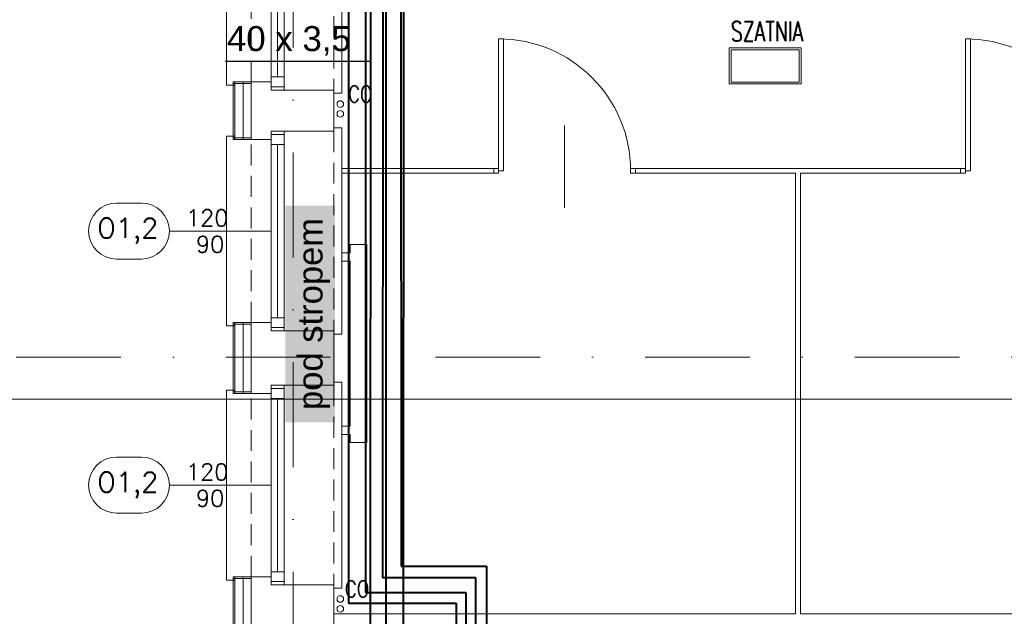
# Model space of a CAD drawing. Header units: millimetres. Extents: x -82287 to 177822, y -399756 to 0.
# Tile 137 of 228: x 51889 to 52486, y -196331 to -195970. Entities that reach past the tile are written whole.
import ezdxf
from ezdxf.enums import TextEntityAlignment as Align
from ezdxf.lldxf.tags import DXFTag

# ---------------------------------------------------------------- set-up
doc = ezdxf.new("R2010")
doc.units = ezdxf.units.MM
doc.header["$MEASUREMENT"] = 0
doc.linetypes.add('SUŁOSZOWA - PB 21 03$0$DASHDOT', pattern=[25.4, 12.7, -6.35, 0, -6.35])
doc.linetypes.add('SUŁOSZOWA - PB 21 03$0$HIDDEN', pattern=[9.525, 6.35, -3.175])
doc.layers.add('FL_XREF', color=252, linetype='Continuous')
doc.layers.add('IS_Grafika', color=7, linetype='SOLID')
for name, color, linetype, lineweight, true_color in [('IS_Ciepła_woda', 1, 'DASHDOT', 40, 0xff0000), ('IS_Cyrkulacja', 7, 'DASHWAVE', 40, 0x800080), ('IS_Zimna_woda', 5, 'SOLID', 40, 0x0000ff)]:
    doc.layers.add(name, color=color, linetype=linetype, lineweight=lineweight, true_color=true_color)
doc.layers.add('IS_Opisy_działek_Wodociag', color=7, linetype='SOLID', true_color=0x000000)
for name, color, linetype, lineweight in [('IS_Powrót', 5, 'DASH', 40), ('IS_Zasilanie', 1, 'SOLID', 40), ('SUŁOSZOWA - PB 21 03$0$!! 0_ Istn-okna', 251, 'Continuous', 0), ('SUŁOSZOWA - PB 21 03$0$!! 0_ Istn-sciany', 251, 'Continuous', 0), ('SUŁOSZOWA - PB 21 03$0$!! 0_ Istn-widok', 251, 'Continuous', 0), ('SUŁOSZOWA - PB 21 03$0$!! 0_Istn-armatura', 251, 'Continuous', 0), ('SUŁOSZOWA - PB 21 03$0$!! 0_Istn-cienka', 251, 'Continuous', 0), ('SUŁOSZOWA - PB 21 03$0$!! 0_Istn-grzejniki', 251, 'Continuous', 0), ('SUŁOSZOWA - PB 21 03$0$!! 0_Opis_okna', 251, 'Continuous', 0), ('SUŁOSZOWA - PB 21 03$0$!! 0_Opis_pom', 251, 'Continuous', 0), ('SUŁOSZOWA - PB 21 03$0$!! 0_Osie', 251, 'SUŁOSZOWA - PB 21 03$0$DASHDOT', 0), ('SUŁOSZOWA - PB 21 03$0$!! 1_ tynk zewn  - nowy', 251, 'Continuous', 0), ('SUŁOSZOWA - PB 21 03$0$!! 1_OPIS POM NOWE', 251, 'Continuous', 0), ('SUŁOSZOWA - PB 21 03$0$!! 2_ remont Ocieplenie', 251, 'SUŁOSZOWA - PB 21 03$0$ZIGZAG', 0), ('SUŁOSZOWA - PB 21 03$0$0-osie-liniA', 251, 'SUŁOSZOWA - PB 21 03$0$DASHDOT', 0)]:
    doc.layers.add(name, color=color, linetype=linetype, lineweight=lineweight)
doc.layers.add('SUŁOSZOWA - PB 21 03$0$!! 0_ramki', color=251, linetype='Continuous', lineweight=0, plot=False)
doc.styles.get("Standard").update_dxf_attribs({"font": 'arial.ttf'})
doc.styles.add('SUŁOSZOWA - PB 21 03$0$ARCHETYP', font='romans.shx', dxfattribs={"height": 15})
doc.styles.add('SUŁOSZOWA - PB 21 03$0$ARIAL', font='tahoma.ttf')
doc.styles.add('SUŁOSZOWA - PB 21 03$0$TXT', font='simplex.shx')
tags = doc.linetypes.add('DASH', pattern=[15, 10, -5]).pattern_tags.tags
tags[6:7] = [DXFTag(74, 4), DXFTag(75, 0), DXFTag(340, '0'), DXFTag(46, 0.0), DXFTag(50, 0.0), DXFTag(44, 0.0), DXFTag(45, 0.0)]
tags[4:5] = [DXFTag(74, 4), DXFTag(75, 0), DXFTag(340, '0'), DXFTag(46, 0.0), DXFTag(50, 0.0), DXFTag(44, 0.0), DXFTag(45, 0.0)]
tags = doc.linetypes.add('DASHDOT', pattern=[20, 10, -5, 0, -5]).pattern_tags.tags
tags[10:11] = [DXFTag(74, 4), DXFTag(75, 0), DXFTag(340, '0'), DXFTag(46, 0.0), DXFTag(50, 0.0), DXFTag(44, 0.0), DXFTag(45, 0.0)]
tags[8:9] = [DXFTag(74, 4), DXFTag(75, 0), DXFTag(340, '0'), DXFTag(46, 0.0), DXFTag(50, 0.0), DXFTag(44, 0.0), DXFTag(45, 0.0)]
tags[6:7] = [DXFTag(74, 4), DXFTag(75, 0), DXFTag(340, '0'), DXFTag(46, 0.0), DXFTag(50, 0.0), DXFTag(44, 0.0), DXFTag(45, 0.0)]
tags[4:5] = [DXFTag(74, 4), DXFTag(75, 0), DXFTag(340, '0'), DXFTag(46, 0.0), DXFTag(50, 0.0), DXFTag(44, 0.0), DXFTag(45, 0.0)]
tags = doc.linetypes.add('DASHWAVE', pattern='A,10,-5,-20,[138,IS_LineDef.shx,S=2,R=0,X=-20,Y=0],-5', length=40).pattern_tags.tags
tags[16:17] = [DXFTag(74, 4), DXFTag(75, 0), DXFTag(340, '0'), DXFTag(46, 0.0), DXFTag(50, 0.0), DXFTag(44, 0.0), DXFTag(45, 0.0)]
tags[6:7] = [DXFTag(74, 4), DXFTag(75, 0), DXFTag(340, '0'), DXFTag(46, 0.0), DXFTag(50, 0.0), DXFTag(44, 0.0), DXFTag(45, 0.0)]
tags[4:5] = [DXFTag(74, 4), DXFTag(75, 0), DXFTag(340, '0'), DXFTag(46, 0.0), DXFTag(50, 0.0), DXFTag(44, 0.0), DXFTag(45, 0.0)]
tags = doc.linetypes.add('SOLID', pattern=[10, 10, 0]).pattern_tags.tags
tags[6:7] = [DXFTag(74, 4), DXFTag(75, 0), DXFTag(340, '0'), DXFTag(46, 0.0), DXFTag(50, 0.0), DXFTag(44, 0.0), DXFTag(45, 0.0)]
tags[4:5] = [DXFTag(74, 4), DXFTag(75, 0), DXFTag(340, '0'), DXFTag(46, 0.0), DXFTag(50, 0.0), DXFTag(44, 0.0), DXFTag(45, 0.0)]
doc.linetypes.add('SUŁOSZOWA - PB 21 03$0$ZIGZAG', pattern='A,0.00254,-5.08,[131,ltypeshp.shx,S=5.08,R=0,X=-5.08,Y=0],-10.16,[131,ltypeshp.shx,S=5.08,R=180,X=5.08,Y=0],-5.08', length=20.32254)

# ---------------------------------------------------------------- blocks, each defined once
blk = doc.blocks.new('SUŁOSZOWA - PB 21 03$0$BLOK OSI')
at = {"layer": 'SUŁOSZOWA - PB 21 03$0$0-osie-liniA', "ltscale": 5}
for points in [[(51992.21, -199661.23), (51992.21, -193642.41)], [(51570.03, -196290.09), (53810.61, -196290.09)]]:
    blk.add_lwpolyline(points, dxfattribs=at)
blk = doc.blocks.new('SUŁOSZOWA - PB 21 03$0$1_ok-opis')
blk.add_line((0, 111.61), (0, 50))
for points in [[(-17, 128.61), (-17, 143.61)], [(17, 128.61), (17, 143.61)]]:
    blk.add_lwpolyline(points)
for centre, start, end in [((0, 143.61), 0, 180), ((0, 128.61), 180, 0)]:
    blk.add_arc(centre, 17, start, end)
at = {"style": 'SUŁOSZOWA - PB 21 03$0$ARCHETYP'}
for tag, height, rotation, p in [('NR', 12, 90, (0, 136.9)), ('NR', 12, 270, (0, 136.9)), ('SZEROKOŚĆ', 10, 90, (-8, 78.29)), ('WYSOKOŚĆ', 10, 270, (-8, 78.29)), ('SZEROKOŚĆ', 10, 270, (8, 78.29)), ('WYSOKOŚĆ', 10, 90, (8, 78.29))]:
    blk.add_attdef(tag, text='', height=height, rotation=rotation, dxfattribs=at).set_placement(p, align=Align.MIDDLE)
blk = doc.blocks.new('SUŁOSZOWA - PB 21 03')
at = {"layer": 'SUŁOSZOWA - PB 21 03$0$!! 0_ Istn-okna'}
for points in [[(51978.71142, -195944.0883), (51978.71142, -196065.0883)], [(51986.71142, -195944.0883), (51986.71142, -196065.0883)], [(51982.71142, -195952.0883), (51982.71142, -196057.0883)], [(51978.71142, -196090.0883), (51978.71142, -196211.0883)], [(51986.71142, -196090.0883), (51986.71142, -196211.0883)], [(51982.71142, -196098.0883), (51982.71142, -196203.0883)], [(51978.71142, -196244.0883), (51978.71142, -196365.0883)], [(51986.71142, -196244.0883), (51986.71142, -196365.0883)], [(51982.71142, -196252.0883), (51982.71142, -196357.0883)]]:
    blk.add_lwpolyline(points, dxfattribs=at)
for points in [[(51978.71142, -196057.0883), (51978.71142, -196063.0883), (51986.71142, -196063.0883), (51986.71142, -196057.0883)], [(51978.71142, -196092.0883), (51978.71142, -196098.0883), (51986.71142, -196098.0883), (51986.71142, -196092.0883)], [(51978.71142, -196203.0883), (51978.71142, -196209.0883), (51986.71142, -196209.0883), (51986.71142, -196203.0883)], [(51978.71142, -196246.0883), (51978.71142, -196252.0883), (51986.71142, -196252.0883), (51986.71142, -196246.0883)], [(51978.71142, -196357.0883), (51978.71142, -196363.0883), (51986.71142, -196363.0883), (51986.71142, -196357.0883)]]:
    blk.add_lwpolyline(points, close=True, dxfattribs=at)
at = {"layer": 'SUŁOSZOWA - PB 21 03$0$!! 0_ Istn-sciany'}
for points in [[(51966.71142, -196060.0883), (51966.71142, -196095.0883)], [(51978.71142, -196060.0883), (51966.71142, -196060.0883)], [(51978.71142, -196060.0883), (51978.71142, -196065.0883)], [(52016.71142, -196065.0883), (51978.71142, -196065.0883)], [(52016.71142, -196065.0883), (52016.71142, -196090.0883)], [(51978.71142, -196090.0883), (51978.71142, -196095.0883)], [(52016.71142, -196090.0883), (51978.71142, -196090.0883)], [(51978.71142, -196095.0883), (51966.71142, -196095.0883)], [(51966.71142, -196206.0883), (51966.71142, -196249.0883)], [(51978.71142, -196206.0883), (51966.71142, -196206.0883)], [(51978.71142, -196206.0883), (51978.71142, -196211.0883)], [(52016.71142, -196211.0883), (51978.71142, -196211.0883)], [(52016.71142, -196211.0883), (52016.71142, -196244.0883)], [(51978.71142, -196244.0883), (51978.71142, -196249.0883)], [(52016.71142, -196244.0883), (51978.71142, -196244.0883)], [(51978.71142, -196249.0883), (51966.71142, -196249.0883)], [(51966.71142, -196360.0883), (51966.71142, -196395.0883)], [(51978.71142, -196360.0883), (51966.71142, -196360.0883)], [(51978.71142, -196360.0883), (51978.71142, -196365.0883)], [(52016.71142, -196365.0883), (51978.71142, -196365.0883)], [(52016.71142, -196365.0883), (52016.71142, -196390.0883)]]:
    blk.add_lwpolyline(points, dxfattribs=at)
at = {"layer": 'SUŁOSZOWA - PB 21 03$0$!! 0_ Istn-widok'}
for p, q in [((52296.71142, -196115.5883), (52296.71142, -196382.5883)), ((52299.71142, -196115.5883), (52299.71142, -196382.5883))]:
    blk.add_line(p, q, dxfattribs=at)
for points in [[(52021.71142, -195942.0883), (52021.71142, -196067.0883)], [(51951.71142, -196062.0883), (51951.71142, -195947.0883)], [(51956.71142, -196062.0883), (51951.71142, -196062.0883)], [(52016.71142, -196067.0883), (52021.71142, -196067.0883)], [(52156.71142, -196086.5883), (52156.71142, -196136.5883)], [(51951.71142, -196208.0883), (51951.71142, -196093.0883)], [(51956.71142, -196093.0883), (51951.71142, -196093.0883)], [(52016.71142, -196088.0883), (52021.71142, -196088.0883)], [(52021.71142, -196088.0883), (52021.71142, -196213.0883)], [(52021.71142, -196112.5883), (52113.71142, -196112.5883)], [(52021.71142, -196115.5883), (52113.71142, -196115.5883)], [(52199.71142, -196112.5883), (52396.71142, -196112.5883)], [(52199.71142, -196115.5883), (52296.71142, -196115.5883)], [(52299.71142, -196115.5883), (52396.71142, -196115.5883)], [(51956.71142, -196208.0883), (51951.71142, -196208.0883)], [(52016.71142, -196213.0883), (52021.71142, -196213.0883)], [(52016.71142, -196242.0883), (52021.71142, -196242.0883)], [(52021.71142, -196242.0883), (52021.71142, -196367.0883)], [(51951.71142, -196362.0883), (51951.71142, -196247.0883)], [(51956.71142, -196247.0883), (51951.71142, -196247.0883)], [(51956.71142, -196362.0883), (51951.71142, -196362.0883)], [(52016.71142, -196367.0883), (52021.71142, -196367.0883)], [(52016.71142, -196382.5883), (52296.71142, -196382.5883)], [(52299.71142, -196382.5883), (52579.71142, -196382.5883)]]:
    blk.add_lwpolyline(points, dxfattribs=at)
for points in [[(52119.71142, -196034.0883), (52119.71142, -196114.0883), (52116.71142, -196114.0883), (52116.71142, -196034.0883)], [(52402.71142, -196034.0883), (52402.71142, -196114.0883), (52399.71142, -196114.0883), (52399.71142, -196034.0883)], [(52116.71142, -196112.5883), (52113.71142, -196112.5883), (52113.71142, -196115.5883), (52116.71142, -196115.5883)], [(52196.71142, -196112.5883), (52199.71142, -196112.5883), (52199.71142, -196115.5883), (52196.71142, -196115.5883)], [(52399.71142, -196112.5883), (52396.71142, -196112.5883), (52396.71142, -196115.5883), (52399.71142, -196115.5883)]]:
    blk.add_lwpolyline(points, close=True, dxfattribs=at)
for centre in [(52116.71142, -196114.0883), (52399.71142, -196114.0883)]:
    blk.add_arc(centre, 80, 0.00000004, 90.00000004, dxfattribs=at)
at = {"layer": 'SUŁOSZOWA - PB 21 03$0$!! 0_Istn-armatura'}
for centre in [(52020.71142, -196073.5883), (52020.71142, -196079.5883), (52020.71142, -196373.5883), (52020.71142, -196379.5883)]:
    blk.add_circle(centre, 2, dxfattribs=at)
at = {"layer": 'SUŁOSZOWA - PB 21 03$0$!! 0_Istn-cienka', "linetype": 'SUŁOSZOWA - PB 21 03$0$HIDDEN', "ltscale": 2}
for points in [[(51966.71142, -196060.0883), (51966.71142, -195949.0883)], [(52016.71142, -195944.0883), (52016.71142, -196065.0883)], [(52016.71142, -196090.0883), (52016.71142, -196211.0883)], [(51966.71142, -196206.0883), (51966.71142, -196095.0883)], [(52016.71142, -196244.0883), (52016.71142, -196365.0883)], [(51966.71142, -196360.0883), (51966.71142, -196249.0883)]]:
    blk.add_lwpolyline(points, dxfattribs=at)
at = {"layer": 'SUŁOSZOWA - PB 21 03$0$!! 0_Istn-grzejniki'}
blk.add_lwpolyline([(52021.71142, -196163.79361), (52026.71142, -196163.79361), (52026.71142, -196158.79361), (52036.71142, -196158.79361), (52036.71142, -196278.79361), (52026.71142, -196278.79361), (52026.71142, -196273.79361), (52021.71142, -196273.79361), (52021.71142, -196268.79361), (52026.71142, -196268.79361), (52026.71142, -196168.79361), (52021.71142, -196168.79361)], close=True, dxfattribs=at)
at = {"layer": 'SUŁOSZOWA - PB 21 03$0$!! 0_Opis_pom', "ltscale": 0.7}
for points in [[(52256.54875, -196061.36297), (52300.06875, -196061.36297), (52300.06875, -196039.60297), (52256.54875, -196039.60297)], [(52257.63675, -196060.27497), (52298.98075, -196060.27497), (52298.98075, -196040.69097), (52257.63675, -196040.69097)]]:
    blk.add_lwpolyline(points, close=True, dxfattribs=at)
at = {"layer": 'SUŁOSZOWA - PB 21 03$0$!! 0_ramki'}
blk.add_lwpolyline([(48565.42916, -193282.57641), (52765.42916, -193282.57641), (52765.42916, -196252.57641), (48565.42916, -196252.57641)], close=True, dxfattribs=at)
at = {"layer": 'SUŁOSZOWA - PB 21 03$0$!! 1_ tynk zewn  - nowy'}
for points in [[(51955.71142, -196060.0883), (51955.71142, -196095.0883)], [(51966.71142, -196060.0883), (51955.71142, -196060.0883)], [(51966.71142, -196061.0883), (51955.71142, -196061.0883)], [(51956.71142, -196060.0883), (51956.71142, -196095.0883)], [(51966.71142, -196094.0883), (51955.71142, -196094.0883)], [(51966.71142, -196095.0883), (51955.71142, -196095.0883)], [(51955.71142, -196206.0883), (51955.71142, -196249.0883)], [(51966.71142, -196206.0883), (51955.71142, -196206.0883)], [(51956.71142, -196206.0883), (51956.71142, -196249.0883)], [(51966.71142, -196207.0883), (51955.71142, -196207.0883)], [(51966.71142, -196248.0883), (51955.71142, -196248.0883)], [(51966.71142, -196249.0883), (51955.71142, -196249.0883)], [(51955.71142, -196360.0883), (51955.71142, -196395.0883)], [(51966.71142, -196360.0883), (51955.71142, -196360.0883)], [(51966.71142, -196361.0883), (51955.71142, -196361.0883)], [(51956.71142, -196360.0883), (51956.71142, -196395.0883)]]:
    blk.add_lwpolyline(points, dxfattribs=at)
at = {"layer": 'SUŁOSZOWA - PB 21 03$0$!! 2_ remont Ocieplenie', "linetype": 'SUŁOSZOWA - PB 21 03$0$ZIGZAG', "ltscale": 0.75}
for points in [[(51961.71142, -196060.0883), (51961.71142, -196095.0883)], [(51961.71142, -196206.0883), (51961.71142, -196249.0883)], [(51961.71142, -196360.0883), (51961.71142, -196395.0883)]]:
    blk.add_lwpolyline(points, dxfattribs=at)
at = {"layer": 'SUŁOSZOWA - PB 21 03$0$!! 0_Opis_okna'}
ref = blk.add_blockref('SUŁOSZOWA - PB 21 03$0$1_ok-opis', (52028.71142, -196150.5883), dxfattribs=dict(at, rotation=89.99999999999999))
ref.add_attrib('SZEROKOŚĆ', '120', dxfattribs={"layer": '0', "height": 10, "style": 'SUŁOSZOWA - PB 21 03$0$ARCHETYP'}).set_placement((51939.99102, -196142.5883), align=Align.MIDDLE)
ref.add_attrib('WYSOKOŚĆ', '90', dxfattribs={"layer": '0', "height": 10, "style": 'SUŁOSZOWA - PB 21 03$0$ARCHETYP'}).set_placement((51941.76447, -196158.5883), align=Align.MIDDLE)
ref.add_attrib('NR', 'O1,2', dxfattribs={"layer": '0', "height": 12, "style": 'SUŁOSZOWA - PB 21 03$0$ARCHETYP'}).set_placement((51891.80998, -196150.5883), align=Align.MIDDLE)
ref = blk.add_blockref('SUŁOSZOWA - PB 21 03$0$1_ok-opis', (52028.71142, -196304.5883), dxfattribs=dict(at, rotation=89.99999999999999))
ref.add_attrib('SZEROKOŚĆ', '120', dxfattribs={"layer": '0', "height": 10, "style": 'SUŁOSZOWA - PB 21 03$0$ARCHETYP'}).set_placement((51939.99102, -196296.5883), align=Align.MIDDLE)
ref.add_attrib('WYSOKOŚĆ', '90', dxfattribs={"layer": '0', "height": 10, "style": 'SUŁOSZOWA - PB 21 03$0$ARCHETYP'}).set_placement((51941.76447, -196312.5883), align=Align.MIDDLE)
ref.add_attrib('NR', 'O1,2', dxfattribs={"layer": '0', "height": 12, "style": 'SUŁOSZOWA - PB 21 03$0$ARCHETYP'}).set_placement((51891.80998, -196304.5883), align=Align.MIDDLE)
at = {"layer": 'SUŁOSZOWA - PB 21 03$0$!! 0_Osie'}
blk.add_blockref('SUŁOSZOWA - PB 21 03$0$BLOK OSI', (0, 63), dxfattribs=at)
at = {"layer": 'SUŁOSZOWA - PB 21 03$0$!! 0_Istn-armatura', "style": 'SUŁOSZOWA - PB 21 03$0$ARCHETYP', "width": 0.8}
for p in [(52025.44729, -196072.55816), (52023.48613, -196372.55816)]:
    blk.add_text('CO', height=10, rotation=0.00000004, dxfattribs=at).set_placement(p)
at = {"layer": 'SUŁOSZOWA - PB 21 03$0$!! 0_Opis_pom', "ltscale": 0.7, "style": 'SUŁOSZOWA - PB 21 03$0$TXT', "width": 0.7}
blk.add_text('SZATNIA', height=12, dxfattribs=at).set_placement((52279.42388, -196035.55666), align=Align.CENTER)
at = {"layer": 'SUŁOSZOWA - PB 21 03$0$!! 0_Opis_pom', "ltscale": 0.7, "style": 'SUŁOSZOWA - PB 21 03$0$ARIAL'}
for tag, p in [('B0,19', (52679.2094, -194257.55204)), ('B2,14', (73874.0461, -194402.0887)), ('B2,12', (73342.49259, -194413.89249)), ('B1,21', (60405.50261, -194427.18207)), ('B2,11', (73069.01144, -194438.89383)), ('B2,16', (75195.07765, -194441.83446)), ('A1,16', (59129.54925, -194448.08429)), ('B1/17', (59524.53699, -194450.37428)), ('B1,19', (59914.81903, -194448.15658)), ('1,23', (61575.22173, -194450.37428)), ('1,22', (60947.33929, -194456.1144)), ('B0,15', (51514.15008, -194461.8073)), ('A1,1', (58808.06672, -194460.94161)), ('B2,19.1', (76701.67035, -194466.03695)), ('B3,7', (87459.81312, -194465.07097)), ('B3,3', (88235.73906, -194465.79732)), ('B1,18', (59715.51745, -194473.87108)), ('B2,17', (75506.7465, -194471.3759)), ('B0,18', (52071.43815, -194478.40179)), ('B3,8', (90006.66539, -194478.47972)), ('B3,6', (86826.65132, -194483.15512)), ('B1,20', (60198.53687, -194490.17374)), ('B2,10', (72728.63362, -194489.37283)), ('B2,15', (74566.38885, -194487.81114)), ('B2,13', (73649.91716, -194500.01242)), ('A0,6', (49094.40602, -194505.72387)), ('A2,5', (72452.45009, -194505.90583)), ('A1,6', (58565.96262, -194514.50753)), ('B1,1', (61908.24378, -194515.48656)), ('A0,4', (49692.81919, -194517.93289)), ('B0,22', (54187.56644, -194519.04308)), ('A0,3', (49906.53818, -194524.03766)), ('B0,20', (53125.45224, -194527.8835)), ('A0,5', (49399.71914, -194533.19455)), ('B0,21', (53847.26622, -194535.08002)), ('B1,3', (62229.35503, -194604.49851)), ('B2,18', (75922.43604, -194612.23635)), ('B2,19', (77152.69039, -194617.53776)), ('A3,4', (85509.27934, -194642.47136)), ('B0,24B', (54824.42896, -194684.26784)), ('B1,4', (63476.45184, -194691.11207)), ('B0,13', (50367.63944, -194706.5583)), ('B0,16', (51457.40872, -194704.43091)), ('B0,17', (51897.58569, -194706.77195)), ('A2,4', (71695.75649, -194707.44268)), ('A1,5', (58149.22649, -194724.80163)), ('A2.1', (72371.45884, -194731.56251)), ('B0,23', (54542.05776, -194742.93939)), ('A1,2', (58744.42262, -194746.622)), ('B1,2D', (60756.29674, -194750.92727)), ('A1,15', (59129.54925, -194780.73348)), ('B0,14', (50962.60809, -194789.06568)), ('B1,4', (63483.03852, -194791.04365)), ('A3.1', (86079.08704, -194786.62422)), ('A0,2', (49295.91259, -194810.95246)), ('B2.7', (74548.27897, -194836.12781)), ('B3,2', (89035.72921, -194837.99287)), ('B0,7', (52851.95551, -194845.56115)), ('B1,2B', (62374.83512, -194841.86715)), ('B1,2A', (61803.35407, -194869.27513)), ('B0,8', (51561.38742, -194890.27848)), ('A3.2', (86016.50296, -195004.88875)), ('A1,3', (58810.05243, -195008.83917)), ('A0,1', (49914.27925, -195025.82804)), ('A0,10', (49695.87246, -195042.9259)), ('B0,17', (51225.06492, -195049.74007)), ('B0,6', (52110.41055, -195069.39267)), ('B1,8', (61403.63433, -195071.25189)), ('A2.2', (72371.45884, -195070.78713)), ('B2.2', (74976.1855, -195068.47988)), ('A0,7', (49042.50308, -195082.6056)), ('B3,11', (88623.94853, -195099.23575)), ('B3,4', (87612.56208, -195132.78192)), ('B3,5', (86839.47632, -195174.05241)), ('B0,12', (50313.60595, -195207.52936)), ('B0,11', (50726.178, -195219.06638)), ('B3,10', (89778.42161, -195220.68871)), ('B1,6', (63686.26823, -195231.3997)), ('B0,24A', (54359.17011, -195245.97867)), ('A1,4', (58093.66276, -195250.96213)), ('B0,10', (51476.34179, -195259.44699)), ('B3,9', (90479.74099, -195260.18621)), ('A0,11', (49643.96951, -195271.84772)), ('B1,14', (59332.54805, -195280.73534)), ('A0,8', (49042.50308, -195293.21363)), ('B0,9', (51798.4912, -195291.17482)), ('B2,21', (75970.16114, -195290.81005)), ('B1,13', (60186.62513, -195314.46953)), ('B2,9', (73175.51251, -195317.21162)), ('B0,3', (52068.59538, -195319.60465)), ('B1,10', (60892.94126, -195319.45825)), ('B1,5', (63419.22943, -195317.21026)), ('A2.3', (71832.37045, -195318.78232)), ('B2,4', (74493.5947, -195318.7733)), ('B2,3', (74674.2815, -195319.28036)), ('A3,3', (85569.83931, -195318.78232)), ('B3,1', (88723.65615, -195329.98594)), ('B2,8', (73894.209, -195338.18956)), ('B1,9', (61058.12383, -195344.48743)), ('B2,20', (77211.021, -195343.82367)), ('B2.1', (75304.74121, -195348.36327)), ('B0,2', (52227.2348, -195357.98297)), ('B1,2C', (61827.40698, -195369.02625)), ('B1,7', (62134.52151, -195372.05069)), ('B0,1', (53061.17304, -195403.85659)), ('A0,9', (49001.50444, -195413.15723)), ('A0,12', (49689.76592, -195485.50737)), ('B0,4', (52224.78303, -195500.96352)), ('B2,5', (74686.48999, -195507.24036)), ('B1,11', (61050.00078, -195512.89565)), ('B1,12', (60864.00751, -195544.00738)), ('B2,6', (74499.29165, -195549.55175)), ('B0,5', (52066.14362, -195556.83806)), ('C2,2', (74812.78942, -195865.8959)), ('C1,3', (61091.58871, -195973.27844)), ('C0,2A', (52278.30875, -196050.48297)), ('C0,1', (52808.36775, -196132.34208)), ('C1,2', (61690.27405, -196439.72387)), ('C1,1', (62060.59754, -196465.28533)), ('C3,1', (88979.71614, -196545.67785)), ('C0,2B', (53028.88223, -196668.8019)), ('C1,4', (61008.68123, -196686.32122)), ('C2,1', (75334.65984, -196786.2197)), ('C2,3', (74834.65119, -196933.26657)), ('C1,5', (61062.7252, -196991.42453)), ('C1,10', (62127.38542, -196998.81344)), ('C1,9', (62147.33751, -197289.53424)), ('C1,6', (61131.41824, -197329.69535)), ('C0,3', (52181.98562, -197341.92176)), ('D1,1', (73931.12245, -197584.03121)), ('C0,4', (52345.96562, -197596.60561)), ('D0,18', (60296.49264, -197617.95269)), ('C2,4', (75243.70451, -197663.89)), ('D0,7', (59141.53804, -197722.84718)), ('C1,7', (61222.2575, -197737.18052)), ('D0,17', (60701.16801, -197741.44864)), ('D1,4', (73157.19908, -197744.29721)), ('D0,3', (59562.25866, -197751.14316)), ('D1,6', (72757.78643, -197751.22612)), ('D0,6', (58741.71849, -197802.61699)), ('D0,10', (58357.73602, -197820.93991)), ('D,09', (59195.67196, -197881.51243)), ('C0,5', (52269.72696, -197902.4362)), ('C0,6', (52872.93793, -197917.07354)), ('D0,2', (59943.06082, -197917.06725)), ('D1,3', (73475.28953, -197924.29875)), ('D0,16', (60721.3534, -197935.2949)), ('D0,8', (59058.9008, -197963.64925)), ('D0,5', (59448.52586, -197969.8061)), ('C2,5', (74555.08284, -197988.7886)), ('D1,5', (73291.61607, -197999.29956)), ('D0,4', (59655.02693, -198042.2589)), ('D0,15', (60692.12223, -198127.4643)), ('D0,1', (59931.33074, -198173.12806)), ('D1,2', (73578.07819, -198172.30068)), ('D0,11', (58161.27105, -198211.45823)), ('D0,12', (58250.99458, -198537.17631)), ('D0,13', (58250.99458, -198764.99605)), ('D1,7', (71854.87376, -198786.88467)), ('D0,14', (59130.08589, -198795.3373)), ('D1,8', (71715.35366, -199212.44512))]:
    blk.add_attdef(tag, text='', height=11.968, dxfattribs=at).set_placement(p, align=Align.MIDDLE_CENTER)
at = {"layer": 'SUŁOSZOWA - PB 21 03$0$!! 1_OPIS POM NOWE', "style": 'SUŁOSZOWA - PB 21 03$0$ARIAL'}
for tag, p in [('C1.7A', (61271.6179, -197538.30303)), ('C2.5B', (74970.66097, -197546.70728)), ('C2,5C', (74903.71123, -197659.13664)), ('C2.4', (75374.07862, -197726.11453)), ('D1,2B', (74322.25834, -197791.43247)), ('C1.7C', (61260.26049, -197811.38428)), ('C1.8B', (61588.27341, -197817.62151)), ('C1.8A', (61884.42005, -197818.94854)), ('C1.7B', (61322.12354, -197933.89849)), ('C2,5A', (74943.41937, -197993.49482)), ('E1.2', (62164.78326, -198139.98688)), ('E1.5E', (62692.10372, -198153.27854)), ('D1,2C', (73419.9359, -198156.57844)), ('E3.1', (88990.58975, -198158.87886)), ('E2.9', (75361.45041, -198161.88904)), ('E2.7', (76022.45692, -198162.26272)), ('D1,2A', (74280.17915, -198172.30068)), ('E1.5D', (62993.60773, -198185.416)), ('E1.1', (61330.46191, -198191.9806)), ('E1.5C', (63016.9343, -198246.3437)), ('E1.5B', (63264.15117, -198307.8661)), ('E3.2', (88781.41347, -198385.24275)), ('E1.6', (61022.6264, -198421.00827)), ('E2.2', (74782.75417, -198427.85813)), ('E2.8', (75757.29014, -198437.09188)), ('E2.6', (76531.8031, -198444.40756)), ('E3.4', (89392.22607, -198450.03942)), ('E1.5A', (63049.47589, -198456.39852)), ('E1.5G', (62892.39981, -198586.12622)), ('E1.5F', (62736.15118, -198589.14592)), ('E1,4', (61888.25021, -198652.6996)), ('E2.1', (75803.99631, -198697.05773)), ('E1.5L', (63297.7633, -198733.65678)), ('E1.3', (61058.5992, -198806.28147)), ('E1.5H', (62893.53005, -198830.01758)), ('E2,3', (74778.52304, -198843.9541)), ('E3.3', (89150.95684, -198867.32581)), ('E1.5K', (63266.15427, -198904.67789)), ('E1.5I', (62723.74907, -199005.87002)), ('E2.4', (75135.87669, -199083.20857)), ('E2.5', (76615.04061, -199164.91143)), ('E1.5J', (63204.25187, -199215.697))]:
    blk.add_attdef(tag, text='', height=11.968, dxfattribs=at).set_placement(p, align=Align.MIDDLE_CENTER)
blk = doc.blocks.new('ogrzewanie_1')
at = {"layer": 'IS_Powrót', "color": 6}
for p, q in [((52035.72, -149516.68), (52035.99, -150619.03)), ((52035.99, -150619.03), (52096.78, -150619.03)), ((52096.78, -150619.03), (52096.78, -150643.17))]:
    blk.add_line(p, q, dxfattribs=at)
at = {"layer": 'IS_Powrót'}
for p, q in [((52047, -149527.67), (52046.2, -150610.02)), ((52046.2, -150610.02), (52102.67, -150610.02)), ((52102.67, -150610.02), (52102.67, -150650.19))]:
    blk.add_line(p, q, dxfattribs=at)
at = {"layer": 'IS_Zasilanie', "color": 6}
for p, q in [((52025.72, -149508.52), (52025.74, -150625.47)), ((52025.74, -150625.47), (52090.87, -150625.47)), ((52090.87, -150625.47), (52090.87, -150638.47))]:
    blk.add_line(p, q, dxfattribs=at)
at = {"layer": 'IS_Zasilanie'}
for p, q in [((52057, -149538.03), (52057.51, -150603)), ((52057.51, -150603), (52109.27, -150603)), ((52109.27, -150603), (52109.27, -150658.48))]:
    blk.add_line(p, q, dxfattribs=at)
blk = doc.blocks.new('woda_1')
at = {"layer": 'IS_Ciepła_woda'}
blk.add_line((-28320.73, -227338.64), (-28320.73, -225464.49), dxfattribs=at)
at = {"layer": 'IS_Cyrkulacja'}
blk.add_line((-28309.91, -225476.62), (-28310.73, -227338.64), dxfattribs=at)
at = {"layer": 'IS_Opisy_działek_Wodociag'}
blk.add_line((-28330.16, -226240.63), (-28418.36, -226240.59), dxfattribs=at)
at = {"layer": 'IS_Zimna_woda'}
blk.add_line((-28329.91, -225455.38), (-28330.73, -227338.64), dxfattribs=at)
at = {"layer": 'IS_Grafika', "insert": (-28374.33, -226335.33), "char_height": 15, "attachment_point": 3, "rotation": 90, "bg_fill": 1, "box_fill_scale": 1.5, "bg_fill_color": 255, "bg_fill_transparency": 0}
blk.add_mtext('\\fArial|b0|i0;pod stropem', dxfattribs=at)
at = {"layer": 'IS_Opisy_działek_Wodociag', "insert": (-28342.16, -226237.03), "char_height": 15.12, "attachment_point": 9}
blk.add_mtext('\\fArial|b0|i0;40 x 3,5', dxfattribs=at)

msp = doc.modelspace()

# ---------------------------------------------------------------- block references
at = {"layer": 'FL_XREF'}
msp.add_blockref('SUŁOSZOWA - PB 21 03', (62.28, 52.9), dxfattribs=at)
at = {"layer": 'IS_Zasilanie'}
msp.add_blockref('ogrzewanie_1', (62.28, -45697.72), dxfattribs=at)
at = {"layer": 'IS_Zimna_woda'}
msp.add_blockref('woda_1', (80431.53, 30245.63), dxfattribs=at)

doc.saveas('drawing.dxf')
